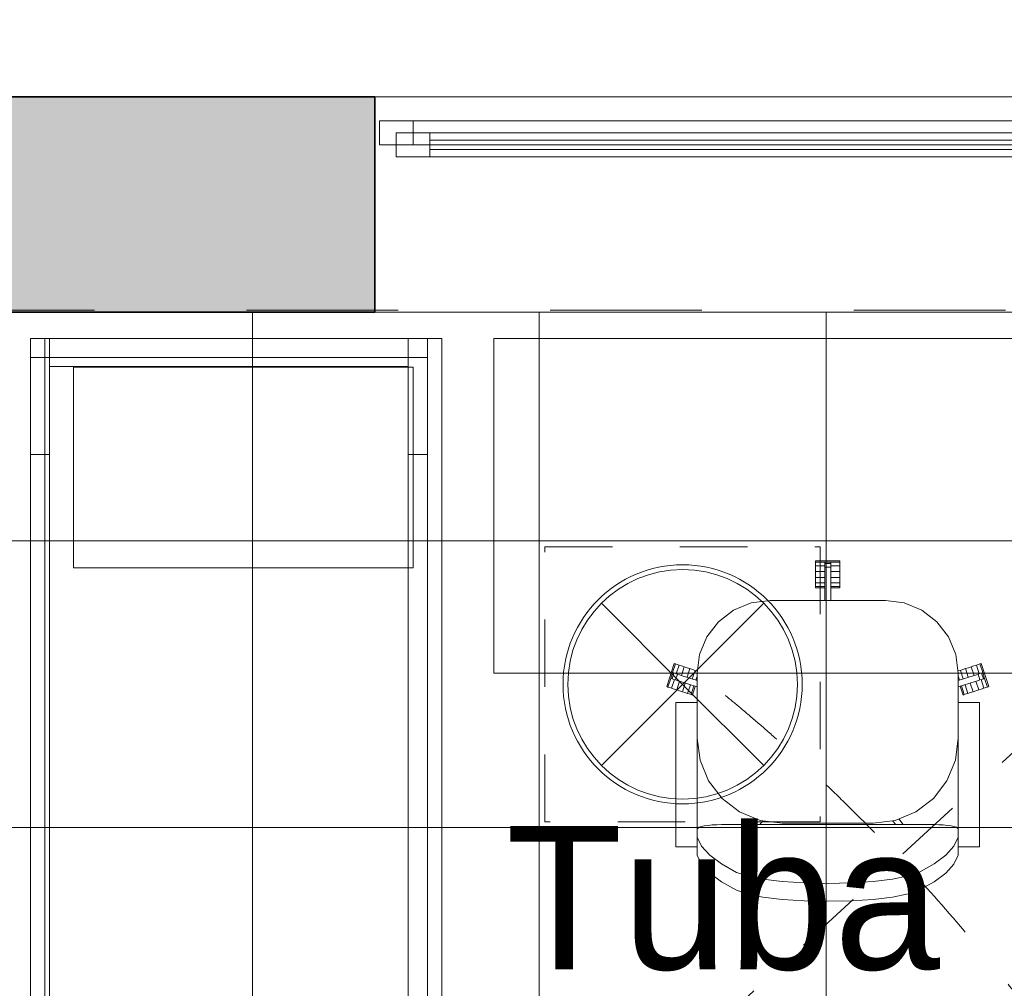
# Model space of a CAD drawing. Header units: millimetres. Extents: x -2932 to 42461, y -10716 to 17298.
# Tile 18 of 168: x 2188 to 4246, y 11082 to 13108. Entities that reach past the tile are written whole.
import ezdxf

# ---------------------------------------------------------------- set-up
doc = ezdxf.new("R2010")
doc.units = ezdxf.units.MM
doc.header["$MEASUREMENT"] = 0
for name, pattern in [('Aligning Line', [635, 317.5, -317.5]), ('Dashed', [423.333333, 211.666667, -211.666667]), ('Small Dashed', [282.222222, 141.111111, -141.111111]), ('Wipeout_Contour', [1000, 0, -1000])]:
    doc.linetypes.add(name, pattern=pattern)
for name, color, linetype, lineweight in [('0_Pen_No__1', 7, 'Continuous', 13), ('A-FLOR.IFC Model_Pen_No__2', 8, 'Continuous', 15), ('ARCHICAD Windows_Pen_No__2', 8, 'Continuous', 15), ('ARCHICAD Zone Stamps_Pen_No__1', 7, 'Continuous', 13), ('Cut Pattern-2_Pen_No__2', 8, 'Continuous', 15), ('Grids-2_Pen_No__1', 7, 'Continuous', 13), ('I-FURN.IFC Model_Pen_No__2', 8, 'Continuous', 15), ('I-WALL.IFC Model_Pen_No__2', 8, 'Continuous', 15), ('I-WALL.IFC Model_Pen_No__27', 7, 'Continuous', 35), ('SA_LAGI_Pen_No__1', 7, 'Continuous', 13), ('SA_VALGUSTI_Pen_No__20', 1, 'Continuous', 0), ('Walls-1_Pen_No__1', 7, 'Continuous', 13), ('Walls_Pen_No__1', 7, 'Continuous', 13), ('Windows-1_Pen_No__1', 7, 'Continuous', 13), ('Windows_Pen_No__1', 7, 'Continuous', 13)]:
    doc.layers.add(name, color=color, linetype=linetype, lineweight=lineweight)
doc.layers.add('Furniture-1_Pen_No__62', color=7, linetype='Continuous', lineweight=20, true_color=0xaaaaaa)
doc.layers.add('SA_LAGI_Pen_No__102', color=7, linetype='Continuous', lineweight=13, true_color=0xcccccc)
doc.layers.add('I-WALL.IFC Model', color=7, linetype='Continuous')
doc.styles.add('GENERATED_STYLE_1', font='txt', dxfattribs={"width": 0.95})
doc.styles.add('GENERATED_STYLE_2', font='txt', dxfattribs={"width": 0.84})
doc.dimstyles.new('GENERATED_STYLE__2', dxfattribs={"dimtxt": 200, "dimasz": 152, "dimexe": 0.18, "dimexo": 0.0625, "dimgap": 0.09, "dimtad": 1, "dimtih": 1, "dimtoh": 1, "dimdec": 0, "dimzin": 0, "dimdsep": 46, "dimtxsty": 'GENERATED_STYLE_2', "dimblk": 'ARROWHEAD_2', "dimblk1": 'ARROWHEAD_2', "dimblk2": 'ARROWHEAD_2', "dimcen": 0.09, "dimse1": 1, "dimse2": 1, "dimclrd": 7, "dimclre": 7, "dimclrt": 7, "dimadec": 0, "dimazin": 0, "dimtfac": 1, "dimtdec": 4, "dimtmove": 0, "dimatfit": 3, "dimfxl": 0, "dimtolj": 1, "dimtzin": 0, "dimarcsym": 0})
doc.dimstyles.new('GENERATED_STYLE__3', dxfattribs={"dimtxt": 200, "dimasz": 152, "dimexe": 0.18, "dimexo": 0.0625, "dimgap": 0.09, "dimtad": 1, "dimdec": 0, "dimzin": 0, "dimdsep": 46, "dimtxsty": 'GENERATED_STYLE_2', "dimblk": 'ARROWHEAD_2', "dimblk1": 'ARROWHEAD_2', "dimblk2": 'ARROWHEAD_2', "dimcen": 0.09, "dimse1": 1, "dimse2": 1, "dimclrd": 7, "dimclre": 7, "dimclrt": 7, "dimadec": 0, "dimazin": 0, "dimtfac": 1, "dimtdec": 4, "dimtmove": 0, "dimatfit": 3, "dimfxl": 0, "dimtolj": 1, "dimtzin": 0, "dimarcsym": 0})

# ---------------------------------------------------------------- blocks, each defined once
blk = doc.blocks.new('*D72')
at = {"layer": '0_Pen_No__1', "color": 7, "linetype": 'Continuous', "lineweight": 13}
for p, q in [((1745, 15323), (1745, 15623)), ((2165, 15323), (2165, 15623)), ((1802.7, 15573), (1687.3, 15373)), ((2222.7, 15573), (2107.3, 15373)), ((-100, 15473), (1745, 15473)), ((1745, 15473), (2165, 15473)), ((2165, 15473), (5219.3, 15473))]:
    blk.add_line(p, q, dxfattribs=at)
blk = doc.blocks.new('ARROWHEAD_2')
at = {"color": 0, "linetype": 'Continuous', "lineweight": 0}
for p, q in [((-0.378, -0.655), (0.378, 0.655)), ((0, 0), (-1, 0))]:
    blk.add_line(p, q, dxfattribs=at)
blk = doc.blocks.new('*D73')
at = {"layer": '0_Pen_No__1', "color": 7, "linetype": 'Continuous', "lineweight": 13}
for p, q in [((5219.3, 15323), (5219.3, 15623)), ((2222.7, 15573), (2107.3, 15373)), ((5277.1, 15573), (5161.6, 15373)), ((2165, 15473), (5219.3, 15473)), ((5219.3, 15473), (5335.3, 15473))]:
    blk.add_line(p, q, dxfattribs=at)
at = {"color": 254, "linetype": 'Wipeout_Contour', "lineweight": 0, "ltscale": 63201.453656}
blk.add_wipeout([(2190.9, 15481.1), (2641, 15481.1), (2641, 15744.8), (2190.9, 15744.8)], dxfattribs=at)
at = {"color": 254, "linetype": 'Wipeout_Contour', "lineweight": 0, "ltscale": 64186.686603}
blk.add_wipeout([(3370.6, 15481.1), (4013.8, 15481.1), (4013.8, 15744.8), (3370.6, 15744.8)], dxfattribs=at)
at = {"color": 254, "linetype": 'Wipeout_Contour', "lineweight": 0, "ltscale": 65553.389368}
blk.add_wipeout([(4760.3, 15481.1), (5193.4, 15481.1), (5193.4, 15744.8), (4760.3, 15744.8)], dxfattribs=at)
at = {"layer": '0_Pen_No__1', "color": 7, "lineweight": 13, "char_height": 200, "attachment_point": 7, "style": 'GENERATED_STYLE_2'}
for s, insert in [('\\A1;{\\pql;\\fArial|b0|i0|c0|p34;420}', (2222.8, 15513)), ('\\A1;{\\pql;\\fArial|b0|i0|c0|p34;3\xa0054}', (3402.4, 15513)), ('\\A1;{\\pql;\\fArial|b0|i0|c0|p34;116}', (4792.2, 15513))]:
    blk.add_mtext(s, dxfattribs=dict(at, insert=insert))
blk = doc.blocks.new('*D95')
at = {"layer": '0_Pen_No__1', "color": 7, "linetype": 'Continuous', "lineweight": 13}
for p, q in [((-700, 15671.2), (-700, 15971.2)), ((1645, 15671.2), (1645, 15971.2)), ((-642.3, 15921.2), (-757.7, 15721.2)), ((1702.7, 15921.2), (1587.3, 15721.2)), ((-797.8, 15821.2), (-700, 15821.2)), ((-700, 15821.2), (1645, 15821.2)), ((1645, 15821.2), (2930, 15821.2))]:
    blk.add_line(p, q, dxfattribs=at)
at = {"color": 254, "linetype": 'Wipeout_Contour', "lineweight": 0, "ltscale": 63885.547712}
blk.add_wipeout([(150.9, 15829.3), (794.1, 15829.3), (794.1, 16093), (150.9, 16093)], dxfattribs=at)
at = {"layer": '0_Pen_No__1', "color": 7, "lineweight": 13, "insert": (182.8, 15861.2), "char_height": 200, "attachment_point": 7, "style": 'GENERATED_STYLE_2'}
blk.add_mtext('\\A1;{\\pql;\\fArial|b0|i0|c0|p34;2\xa0345}', dxfattribs=at)
blk = doc.blocks.new('*D96')
at = {"layer": '0_Pen_No__1', "color": 7, "linetype": 'Continuous', "lineweight": 13}
for p, q in [((2930, 15671.2), (2930, 15971.2)), ((1702.7, 15921.2), (1587.3, 15721.2)), ((2987.7, 15921.2), (2872.3, 15721.2)), ((1645, 15821.2), (2930, 15821.2))]:
    blk.add_line(p, q, dxfattribs=at)
at = {"color": 254, "linetype": 'Wipeout_Contour', "lineweight": 0, "ltscale": 64509.583006}
blk.add_wipeout([(1965.9, 15829.3), (2609.1, 15829.3), (2609.1, 16093), (1965.9, 16093)], dxfattribs=at)
at = {"layer": '0_Pen_No__1', "color": 7, "lineweight": 13, "insert": (1997.8, 15861.2), "char_height": 200, "attachment_point": 7, "style": 'GENERATED_STYLE_2'}
blk.add_mtext('\\A1;{\\pql;\\fArial|b0|i0|c0|p34;1\xa0285}', dxfattribs=at)
blk = doc.blocks.new('*D97')
at = {"layer": '0_Pen_No__1', "color": 7, "linetype": 'Continuous', "lineweight": 13}
for p, q in [((2930, 15671.2), (2930, 15971.2)), ((4530, 15671.2), (4530, 15971.2)), ((2987.7, 15921.2), (2872.3, 15721.2)), ((4587.7, 15921.2), (4472.3, 15721.2)), ((2930, 15821.2), (4530, 15821.2)), ((4530, 15821.2), (5795, 15821.2))]:
    blk.add_line(p, q, dxfattribs=at)
at = {"color": 254, "linetype": 'Wipeout_Contour', "lineweight": 0, "ltscale": 65576.871128}
blk.add_wipeout([(3408.4, 15829.3), (4051.6, 15829.3), (4051.6, 16093), (3408.4, 16093)], dxfattribs=at)
at = {"layer": '0_Pen_No__1', "color": 7, "lineweight": 13, "insert": (3440.3, 15861.2), "char_height": 200, "attachment_point": 7, "style": 'GENERATED_STYLE_2'}
blk.add_mtext('\\A1;{\\pql;\\fArial|b0|i0|c0|p34;1\xa0600}', dxfattribs=at)
blk = doc.blocks.new('*D127')
at = {"layer": '0_Pen_No__1', "color": 7, "linetype": 'Continuous', "lineweight": 13}
for p, q in [((-1193.9, 12496.2), (-1193.9, 12946.2)), ((-1293.9, 12553.9), (-1093.9, 12438.5)), ((-1043.9, 12496.2), (-1343.9, 12496.2)), ((-1193.9, 11770), (-1193.9, 12496.2)), ((-1293.9, 11827.7), (-1093.9, 11712.3)), ((-1043.9, 11770), (-1343.9, 11770))]:
    blk.add_line(p, q, dxfattribs=at)
at = {"color": 254, "linetype": 'Wipeout_Contour', "lineweight": 0, "ltscale": 51295.955249}
blk.add_wipeout([(-1471, 12485.2), (-1471, 12957.2), (-1756.8, 12957.2), (-1756.8, 12485.2)], dxfattribs=at)
at = {"color": 254, "linetype": 'Wipeout_Contour', "lineweight": 0, "ltscale": 48827.73976}
blk.add_wipeout([(-1202, 11908.1), (-1202, 12358.1), (-1465.8, 12358.1), (-1465.8, 11908.1)], dxfattribs=at)
at = {"layer": '0_Pen_No__1', "color": 7, "lineweight": 13, "insert": (-1233.9, 11939.9), "char_height": 200, "attachment_point": 7, "rotation": 90, "style": 'GENERATED_STYLE_2'}
blk.add_mtext('\\A1;{\\pql;\\fArial|b0|i0|c0|p34;726}', dxfattribs=at)
blk = doc.blocks.new('*D128')
at = {"layer": '0_Pen_No__1', "color": 7, "linetype": 'Continuous', "lineweight": 13}
for p, q in [((-1193.9, 12946.2), (-1193.9, 14555)), ((-1293.9, 13003.9), (-1093.9, 12888.5)), ((-1043.9, 12946.2), (-1343.9, 12946.2)), ((-1193.9, 12496.2), (-1193.9, 12946.2)), ((-1293.9, 12553.9), (-1093.9, 12438.5))]:
    blk.add_line(p, q, dxfattribs=at)
at = {"color": 254, "linetype": 'Wipeout_Contour', "lineweight": 0, "ltscale": 51295.955249}
blk.add_wipeout([(-1471, 12485.2), (-1471, 12957.2), (-1756.8, 12957.2), (-1756.8, 12485.2)], dxfattribs=at)
at = {"layer": '0_Pen_No__1', "color": 7, "lineweight": 13, "insert": (-1513.9, 12528.1), "char_height": 200, "attachment_point": 7, "rotation": 90, "style": 'GENERATED_STYLE_2'}
blk.add_mtext('\\A1;{\\pql;\\fArial|b0|i0|c0|p34;450}', dxfattribs=at)
blk = doc.blocks.new('*D129')
at = {"layer": '0_Pen_No__1', "color": 7, "linetype": 'Continuous', "lineweight": 13}
for p, q in [((-1193.9, 14555), (-1193.9, 15268.5)), ((-1293.9, 14612.7), (-1093.9, 14497.2)), ((-1043.9, 14555), (-1343.9, 14555)), ((-1193.9, 12946.2), (-1193.9, 14555)), ((-1293.9, 13003.9), (-1093.9, 12888.5))]:
    blk.add_line(p, q, dxfattribs=at)
at = {"color": 254, "linetype": 'Wipeout_Contour', "lineweight": 0, "ltscale": 51295.955249}
blk.add_wipeout([(-1471, 12485.2), (-1471, 12957.2), (-1756.8, 12957.2), (-1756.8, 12485.2)], dxfattribs=at)
at = {"color": 254, "linetype": 'Wipeout_Contour', "lineweight": 0, "ltscale": 55263.138417}
blk.add_wipeout([(-1202, 13429), (-1202, 14072.2), (-1465.8, 14072.2), (-1465.8, 13429)], dxfattribs=at)
at = {"layer": '0_Pen_No__1', "color": 7, "lineweight": 13, "insert": (-1233.9, 13460.8), "char_height": 200, "attachment_point": 7, "rotation": 90, "style": 'GENERATED_STYLE_2'}
blk.add_mtext('\\A1;{\\pql;\\fArial|b0|i0|c0|p34;1\xa0609}', dxfattribs=at)
blk = doc.blocks.new('*D135')
at = {"layer": '0_Pen_No__1', "color": 7, "linetype": 'Continuous', "lineweight": 13}
for p, q in [((-1845.8, 14411.6), (-1645.8, 14296.1)), ((-1595.8, 14353.9), (-1895.8, 14353.9)), ((-1745.8, 12946.2), (-1745.8, 14353.9)), ((-1845.8, 13003.9), (-1645.8, 12888.5)), ((-1595.8, 12946.2), (-1895.8, 12946.2))]:
    blk.add_line(p, q, dxfattribs=at)
at = {"color": 254, "linetype": 'Wipeout_Contour', "lineweight": 0, "ltscale": 55121.458522}
blk.add_wipeout([(-1753.9, 13328.4), (-1753.9, 13971.6), (-2017.6, 13971.6), (-2017.6, 13328.4)], dxfattribs=at)
at = {"layer": '0_Pen_No__1', "color": 7, "lineweight": 13, "insert": (-1785.8, 13360.3), "char_height": 200, "attachment_point": 7, "rotation": 90, "style": 'GENERATED_STYLE_2'}
blk.add_mtext('\\A1;{\\pql;\\fArial|b0|i0|c0|p34;1\xa0408}', dxfattribs=at)

msp = doc.modelspace()

# ---------------------------------------------------------------- hatches: boundary and pattern name
at = {"layer": 'I-WALL.IFC Model', "linetype": 'Continuous', "lineweight": 0, "true_color": 0x000000}
msp.add_hatch(color=178, dxfattribs=at).paths.add_polyline_path([(2165, 12496.2), (2930, 12496.2), (2930, 12946.2), (2165, 12946.2)])

# ---------------------------------------------------------------- linework, layer by layer
at = {"layer": 'A-FLOR.IFC Model_Pen_No__2', "color": 8, "linetype": 'Continuous', "lineweight": 15, "flags": 128}
msp.add_lwpolyline([(-100, 6430), (0, 6430), (0, 0), (30435, 0), (30435, 6520), (38315, 6520), (38315, 12500), (12000, 12500), (12000, 7875), (8430, 7875), (8430, 12496.2), (2165, 12496.2), (2165, 11220), (-100, 11220)], close=True, dxfattribs=at)
at = {"layer": 'A-FLOR.IFC Model_Pen_No__2', "color": 8, "linetype": 'Dashed', "lineweight": 15, "flags": 128}
msp.add_lwpolyline([(0, 0), (30430, 0), (30430, 6520), (33865, 6520), (33865, 0), (38600, 0), (38600, 5615), (38315, 5615), (38315, 12500), (12000, 12500), (12000, 7905), (8430, 7905), (8430, 12496.2), (2165, 12496.2), (2165, 6180), (0, 6180)], close=True, dxfattribs=at)
at = {"layer": 'ARCHICAD Windows_Pen_No__2', "color": 8, "linetype": 'Continuous', "lineweight": 15}
for p, q in [((2940, 12896.2), (4520, 12896.2)), ((2940, 12846.2), (2940, 12896.2)), ((2940, 12846.2), (4520, 12846.2)), ((2975, 12821.2), (2975, 12846.2)), ((2975, 12821.2), (4485, 12821.2))]:
    msp.add_line(p, q, dxfattribs=at)
at = {"layer": 'I-FURN.IFC Model_Pen_No__2', "color": 8, "linetype": 'Continuous', "lineweight": 15}
for p, q in [((2250, 12441.2), (2210, 12441.2)), ((2210, 12441.2), (2210, 12401.2)), ((2240, 10133.2), (2240, 12441.2)), ((2240, 12441.2), (3070, 12441.2)), ((3000, 12441.2), (2250, 12441.2)), ((2250, 12401.2), (2250, 12441.2)), ((3040, 12441.2), (3000, 12441.2)), ((3000, 12441.2), (3000, 12401.2)), ((3040, 12401.2), (3040, 12441.2)), ((3070, 12441.2), (3070, 10133.2)), ((3179, 11741.2), (3179, 12441.2)), ((3179, 12441.2), (4539, 12441.2)), ((2210, 12401.2), (2210, 12198)), ((2210, 12401.2), (2250, 12401.2)), ((2250, 12401.2), (3000, 12401.2)), ((2250, 12401.2), (2250, 12274.2)), ((3000, 12401.2), (3000, 12274.2)), ((3000, 12401.2), (3040, 12401.2)), ((3040, 12401.2), (3040, 12198)), ((2250, 12382.2), (3000, 12382.2)), ((2300, 12381.2), (3010, 12381.2)), ((2300, 11961.2), (2300, 12381.2)), ((3010, 12381.2), (3010, 11961.2)), ((2250, 12274.2), (2250, 10300.2)), ((3000, 12274.2), (3000, 10300.2)), ((2210, 12198), (2210, 10376.4)), ((2210, 12198), (2250, 12198)), ((3000, 12198), (3040, 12198)), ((3040, 12198), (3040, 10376.4)), ((3851.6, 11974.3), (3851.6, 11975.7)), ((3851.6, 11975.7), (3902.4, 11975.7)), ((3851.6, 11972.9), (3851.6, 11974.3)), ((3851.6, 11969), (3851.6, 11972.9)), ((3851.6, 11972.9), (3870.7, 11972.9)), ((3851.6, 11965.1), (3851.6, 11969)), ((3851.6, 11959.4), (3851.6, 11965.1)), ((3870.7, 11965.1), (3851.6, 11965.1)), ((3870.7, 11971.5), (3870.7, 11972.9)), ((3870.7, 11972.9), (3883.4, 11972.9)), ((3870.7, 11970.2), (3870.7, 11971.5)), ((3870.7, 11966.4), (3870.7, 11970.2)), ((3870.7, 11970.2), (3883.4, 11970.2)), ((3870.7, 11962.7), (3870.7, 11966.4)), ((3870.7, 11958.9), (3870.7, 11962.7)), ((3870.7, 11962.7), (3883.4, 11962.7)), ((3883.4, 11972.9), (3883.4, 11971.1)), ((3883.4, 11972.9), (3902.4, 11972.9)), ((3883.4, 11971.1), (3883.4, 11970.2)), ((3883.4, 11970.2), (3883.4, 11966.4)), ((3883.4, 11966.4), (3883.4, 11962.7)), ((3902.4, 11965.1), (3883.4, 11965.1)), ((3883.4, 11962.7), (3883.4, 11957.3)), ((3902.4, 11975.7), (3902.4, 11974.7)), ((3902.4, 11974.7), (3902.4, 11972.9)), ((3902.4, 11972.9), (3902.4, 11969)), ((3902.4, 11969), (3902.4, 11965.1)), ((3902.4, 11965.1), (3902.4, 11959.4)), ((3010, 11961.2), (2300, 11961.2)), ((3851.6, 11953.8), (3851.6, 11959.4)), ((3851.6, 11947.5), (3851.6, 11953.8)), ((3851.6, 11953.8), (3870.7, 11953.8)), ((3851.6, 11941.2), (3851.6, 11947.5)), ((3851.6, 11935.6), (3851.6, 11941.2)), ((3851.6, 11941.2), (3870.7, 11941.2)), ((3870.7, 11951.9), (3870.7, 11958.9)), ((3870.7, 11893), (3870.7, 11951.9)), ((3883.4, 11957.3), (3883.4, 11951.9)), ((3883.4, 11953.8), (3902.4, 11953.8)), ((3883.4, 11951.9), (3883.4, 11893)), ((3883.4, 11941.2), (3902.4, 11941.2)), ((3902.4, 11959.4), (3902.4, 11953.8)), ((3902.4, 11953.8), (3902.4, 11947.5)), ((3902.4, 11947.5), (3902.4, 11941.2)), ((3902.4, 11941.2), (3902.4, 11935.6)), ((3851.6, 11929.9), (3851.6, 11935.6)), ((3851.6, 11926), (3851.6, 11929.9)), ((3851.6, 11929.9), (3870.7, 11929.9)), ((3851.6, 11922.1), (3851.6, 11926)), ((3851.6, 11920.7), (3851.6, 11922.1)), ((3851.6, 11922.1), (3870.7, 11922.1)), ((3851.6, 11919.3), (3851.6, 11920.7)), ((3883.4, 11929.9), (3902.4, 11929.9)), ((3883.4, 11922.1), (3902.4, 11922.1)), ((3902.4, 11935.6), (3902.4, 11929.9)), ((3902.4, 11929.9), (3902.4, 11926)), ((3902.4, 11926), (3902.4, 11922.1)), ((3902.4, 11922.1), (3902.4, 11920.3)), ((3902.4, 11920.3), (3902.4, 11919.3)), ((3870.7, 11919.3), (3851.6, 11919.3)), ((3902.4, 11919.3), (3883.4, 11919.3)), ((3716.9, 11887.8), (3680.2, 11872.5)), ((3756.4, 11893), (3716.9, 11887.8)), ((3997.7, 11893), (3756.4, 11893)), ((4037.1, 11887.8), (3997.7, 11893)), ((4073.9, 11872.5), (4037.1, 11887.8)), ((3680.2, 11872.5), (3648.6, 11848.3)), ((4105.4, 11848.3), (4073.9, 11872.5)), ((3648.6, 11848.3), (3624.4, 11816.8)), ((4129.6, 11816.8), (4105.4, 11848.3)), ((3624.4, 11816.8), (3609.1, 11780)), ((4144.9, 11780), (4129.6, 11816.8)), ((3609.1, 11780), (3603.9, 11740.6)), ((4150.1, 11740.6), (4144.9, 11780)), ((3540.4, 11712.7), (3556.1, 11761)), ((3552.8, 11742), (3558.7, 11760.1)), ((3556.1, 11761), (3557, 11760.7)), ((3557, 11760.7), (3558.7, 11760.1)), ((3558.7, 11760.1), (3562.4, 11758.9)), ((3566.2, 11757.7), (3560.3, 11739.6)), ((3562.4, 11758.9), (3566.2, 11757.7)), ((3566.2, 11757.7), (3571.5, 11756)), ((3571.5, 11756), (3576.9, 11754.2)), ((4177.1, 11754.2), (4182.5, 11756)), ((4182.5, 11756), (4187.8, 11757.7)), ((4187.8, 11757.7), (4191.6, 11758.9)), ((4193.7, 11739.6), (4187.8, 11757.7)), ((4191.6, 11758.9), (4195.3, 11760.1)), ((4195.3, 11760.1), (4196.6, 11760.6)), ((4195.3, 11760.1), (4201.2, 11742)), ((4196.6, 11760.6), (4197.9, 11761)), ((4197.9, 11761), (4213.6, 11712.7)), ((3179, 11741.2), (4539, 11741.2)), ((3548.9, 11729.9), (3552.8, 11742)), ((3551.5, 11729.1), (3555.4, 11741.2)), ((3552.8, 11742), (3554.5, 11741.5)), ((3554.5, 11741.5), (3555.4, 11741.2)), ((3555.4, 11741.2), (3559, 11740)), ((3558.7, 11726.8), (3562.6, 11738.8)), ((3559, 11740), (3562.6, 11738.8)), ((3562.6, 11738.8), (3567.7, 11737.2)), ((3567.7, 11737.2), (3572.8, 11735.5)), ((3571, 11736.1), (3576.9, 11754.2)), ((3572.8, 11735.5), (3603.9, 11725.4)), ((3576.9, 11754.2), (3582.9, 11752.3)), ((3582.9, 11752.3), (3588.9, 11750.3)), ((3583, 11732.2), (3588.9, 11750.3)), ((3588.9, 11750.3), (3594.2, 11748.6)), ((3593.7, 11728.7), (3599.6, 11746.8)), ((3594.2, 11748.6), (3599.6, 11746.8)), ((3599.6, 11746.8), (3603.3, 11745.6)), ((3601.2, 11726.3), (3603.9, 11734.9)), ((3603.3, 11745.6), (3604.6, 11745.2)), ((3603.9, 11740.6), (3603.9, 11679.4)), ((4149.4, 11745.2), (4150.7, 11745.6)), ((4150.1, 11679.4), (4150.1, 11740.6)), ((4150.1, 11725.4), (4181.2, 11735.5)), ((4150.1, 11734.9), (4152.8, 11726.3)), ((4150.7, 11745.6), (4154.4, 11746.8)), ((4154.4, 11746.8), (4159.8, 11748.6)), ((4154.4, 11746.8), (4160.3, 11728.7)), ((4159.8, 11748.6), (4165.1, 11750.3)), ((4165.1, 11750.3), (4171.1, 11752.3)), ((4165.1, 11750.3), (4171, 11732.2)), ((4171.1, 11752.3), (4177.1, 11754.2)), ((4177.1, 11754.2), (4183, 11736.1)), ((4181.2, 11735.5), (4187.8, 11737.7)), ((4187.8, 11737.7), (4191.4, 11738.8)), ((4191.4, 11738.8), (4195, 11740)), ((4191.4, 11738.8), (4195.3, 11726.8)), ((4195, 11740), (4198.6, 11741.2)), ((4198.6, 11741.2), (4199.9, 11741.6)), ((4198.6, 11741.2), (4202.5, 11729.1)), ((4199.9, 11741.6), (4201.2, 11742)), ((4201.2, 11742), (4205.1, 11729.9)), ((3543, 11711.8), (3548.9, 11729.9)), ((3550.2, 11729.5), (3548.9, 11729.9)), ((3551.5, 11729.1), (3550.2, 11729.5)), ((3556.4, 11727.5), (3550.5, 11709.4)), ((3555.1, 11727.9), (3551.5, 11729.1)), ((3558.7, 11726.8), (3555.1, 11727.9)), ((3562.2, 11725.6), (3558.7, 11726.8)), ((3561.2, 11705.9), (3567.1, 11724)), ((3568.9, 11723.4), (3562.2, 11725.6)), ((3603.9, 11712), (3568.9, 11723.4)), ((3573.2, 11702), (3579, 11720.1)), ((3583.9, 11698.5), (3589.8, 11716.6)), ((3603.9, 11725.8), (3603.8, 11725.4)), ((4150.2, 11725.4), (4150.1, 11725.8)), ((4185.1, 11723.4), (4150.1, 11712)), ((4164.2, 11716.6), (4170.1, 11698.5)), ((4175, 11720.1), (4180.8, 11702)), ((4190.2, 11725.1), (4185.1, 11723.4)), ((4186.9, 11724), (4192.8, 11705.9)), ((4195.3, 11726.8), (4190.2, 11725.1)), ((4198.9, 11727.9), (4195.3, 11726.8)), ((4203.5, 11709.4), (4197.6, 11727.5)), ((4202.5, 11729.1), (4198.9, 11727.9)), ((4203.4, 11729.4), (4202.5, 11729.1)), ((4205.1, 11729.9), (4203.4, 11729.4)), ((4205.1, 11729.9), (4211, 11711.8)), ((3541.7, 11712.2), (3540.4, 11712.7)), ((3543, 11711.8), (3541.7, 11712.2)), ((3546.7, 11710.6), (3543, 11711.8)), ((3550.5, 11709.4), (3546.7, 11710.6)), ((3555.8, 11707.6), (3550.5, 11709.4)), ((3561.2, 11705.9), (3555.8, 11707.6)), ((3567.2, 11704), (3561.2, 11705.9)), ((3573.2, 11702), (3567.2, 11704)), ((3578.5, 11700.3), (3573.2, 11702)), ((3583.9, 11698.5), (3578.5, 11700.3)), ((3587.6, 11697.3), (3583.9, 11698.5)), ((3591.4, 11696.1), (3587.6, 11697.3)), ((3591.4, 11696.1), (3597.2, 11714.2)), ((3592.7, 11695.7), (3591.4, 11696.1)), ((3594, 11695.2), (3592.7, 11695.7)), ((3599.9, 11713.4), (3594, 11695.2)), ((4160, 11695.2), (4154.1, 11713.4)), ((4156.8, 11714.2), (4162.6, 11696.1)), ((4160.9, 11695.5), (4160, 11695.2)), ((4162.6, 11696.1), (4160.9, 11695.5)), ((4166.4, 11697.3), (4162.6, 11696.1)), ((4170.1, 11698.5), (4166.4, 11697.3)), ((4175.5, 11700.3), (4170.1, 11698.5)), ((4180.8, 11702), (4175.5, 11700.3)), ((4186.8, 11704), (4180.8, 11702)), ((4192.8, 11705.9), (4186.8, 11704)), ((4198.2, 11707.6), (4192.8, 11705.9)), ((4203.5, 11709.4), (4198.2, 11707.6)), ((4207.3, 11710.6), (4203.5, 11709.4)), ((4211, 11711.8), (4207.3, 11710.6)), ((4212.7, 11712.4), (4211, 11711.8)), ((4213.6, 11712.7), (4212.7, 11712.4)), ((3559.5, 11677.1), (3559.5, 11679.4)), ((3603.9, 11679.4), (3559.5, 11679.4)), ((3559.5, 11675.6), (3559.5, 11677.1)), ((3559.5, 11670.3), (3559.5, 11675.6)), ((3603.9, 11679.4), (3603.9, 11677.5)), ((3603.9, 11677.5), (3603.9, 11675.6)), ((3603.9, 11675.6), (3603.9, 11670.3)), ((4150.1, 11677.5), (4150.1, 11679.4)), ((4194.5, 11679.4), (4150.1, 11679.4)), ((4150.1, 11675.6), (4150.1, 11677.5)), ((4150.1, 11670.3), (4150.1, 11675.6)), ((4194.5, 11679.4), (4194.5, 11677.1)), ((4194.5, 11677.1), (4194.5, 11675.6)), ((4194.5, 11675.6), (4194.5, 11670.3)), ((3559.5, 11664.9), (3559.5, 11670.3)), ((3559.5, 11656.9), (3559.5, 11664.9)), ((3559.5, 11648.9), (3559.5, 11656.9)), ((3603.9, 11670.3), (3603.9, 11664.9)), ((3603.9, 11664.9), (3603.9, 11656.9)), ((3603.9, 11656.9), (3603.9, 11648.9)), ((4150.1, 11664.9), (4150.1, 11670.3)), ((4150.1, 11656.9), (4150.1, 11664.9)), ((4150.1, 11648.9), (4150.1, 11656.9)), ((4194.5, 11670.3), (4194.5, 11664.9)), ((4194.5, 11664.9), (4194.5, 11656.9)), ((4194.5, 11656.9), (4194.5, 11648.9)), ((3559.5, 11641.6), (3559.5, 11648.9)), ((3559.5, 11630), (3559.5, 11641.6)), ((3603.9, 11648.9), (3603.9, 11639.5)), ((3603.9, 11639.5), (3603.9, 11630)), ((4150.1, 11639.5), (4150.1, 11648.9)), ((4150.1, 11630), (4150.1, 11639.5)), ((4194.5, 11648.9), (4194.5, 11641.6)), ((4194.5, 11641.6), (4194.5, 11630)), ((3559.5, 11426.8), (3559.5, 11630)), ((3603.9, 11630), (3603.9, 11426.8)), ((4150.1, 11426.8), (4150.1, 11630)), ((4194.5, 11630), (4194.5, 11426.8)), ((3603.9, 11604.6), (3610, 11558.6)), ((4144, 11558.6), (4150.1, 11604.6)), ((3610, 11558.6), (3627.8, 11515.7)), ((4126.2, 11515.7), (4144, 11558.6)), ((3627.8, 11515.7), (3656, 11478.9)), ((4098, 11478.9), (4126.2, 11515.7)), ((3656, 11478.9), (3692.9, 11450.6)), ((4061.2, 11450.6), (4098, 11478.9)), ((3692.9, 11450.6), (3735.7, 11432.9)), ((4018.3, 11432.9), (4061.2, 11450.6)), ((3559.5, 11415.2), (3559.5, 11426.8)), ((3603.9, 11426.8), (3603.9, 11417.3)), ((3719.5, 11424), (3728.2, 11436)), ((3741.1, 11432.2), (3735.2, 11424)), ((3735.7, 11432.9), (3781.8, 11426.8)), ((3781.8, 11426.8), (3972.3, 11426.8)), ((3972.3, 11426.8), (4018.3, 11432.9)), ((4018.8, 11424), (4012.9, 11432.2)), ((4025.8, 11436), (4034.5, 11424)), ((4150.1, 11417.3), (4150.1, 11426.8)), ((4194.5, 11426.8), (4194.5, 11415.2)), ((3559.5, 11407.9), (3559.5, 11415.2)), ((3559.5, 11399.9), (3559.5, 11407.9)), ((3603.9, 11417.3), (3603.9, 11407.9)), ((3605.9, 11416.9), (3603.9, 11415.2)), ((3603.9, 11407.9), (3603.9, 11399.9)), ((3607.8, 11418.6), (3605.9, 11416.9)), ((3613.3, 11420), (3607.8, 11418.6)), ((3618.8, 11421.4), (3613.3, 11420)), ((3627.1, 11422.4), (3618.8, 11421.4)), ((3635.3, 11423.3), (3627.1, 11422.4)), ((3645, 11423.7), (3635.3, 11423.3)), ((3654.8, 11424), (3645, 11423.7)), ((4099.3, 11424), (3654.8, 11424)), ((4109, 11423.7), (4099.3, 11424)), ((4118.7, 11423.3), (4109, 11423.7)), ((4126.9, 11422.4), (4118.7, 11423.3)), ((4135.2, 11421.4), (4126.9, 11422.4)), ((4140.7, 11420), (4135.2, 11421.4)), ((4146.2, 11418.6), (4140.7, 11420)), ((4148.1, 11416.9), (4146.2, 11418.6)), ((4150.1, 11415.2), (4148.1, 11416.9)), ((4150.1, 11407.9), (4150.1, 11417.3)), ((4150.1, 11399.9), (4150.1, 11407.9)), ((4194.5, 11415.2), (4194.5, 11407.9)), ((4194.5, 11407.9), (4194.5, 11399.9)), ((3559.5, 11391.9), (3559.5, 11399.9)), ((3559.5, 11386.5), (3559.5, 11391.9)), ((3559.5, 11381.2), (3559.5, 11386.5)), ((3603.9, 11399.9), (3603.9, 11399.4)), ((3603.9, 11399.4), (3603.9, 11397.5)), ((3603.9, 11397.5), (3613.3, 11378.9)), ((3603.9, 11397.5), (3603.9, 11360)), ((4140.7, 11378.9), (4150.1, 11397.5)), ((4150.1, 11399.4), (4150.1, 11399.9)), ((4150.1, 11397.5), (4150.1, 11399.4)), ((4150.1, 11397.5), (4150.1, 11360)), ((4194.5, 11399.9), (4194.5, 11391.9)), ((4194.5, 11391.9), (4194.5, 11386.5)), ((4194.5, 11386.5), (4194.5, 11381.2)), ((3559.5, 11379.7), (3559.5, 11381.2)), ((3559.5, 11377.4), (3559.5, 11379.7)), ((3603.9, 11377.4), (3559.5, 11377.4)), ((3613.3, 11378.9), (3630.2, 11360.3)), ((4123.8, 11360.3), (4140.7, 11378.9)), ((4194.5, 11377.4), (4150.1, 11377.4)), ((4194.5, 11381.2), (4194.5, 11379.7)), ((4194.5, 11379.7), (4194.5, 11377.4)), ((3613.3, 11341.3), (3603.9, 11360)), ((3630.2, 11360.3), (3654.7, 11342.1)), ((4099.3, 11342.1), (4123.8, 11360.3)), ((4150.1, 11360), (4140.7, 11341.3)), ((3630.2, 11322.8), (3613.3, 11341.3)), ((3654.7, 11342.1), (3686.5, 11324.2)), ((3686.5, 11324.2), (3709.1, 11316.6)), ((4044.9, 11316.6), (4067.5, 11324.2)), ((4067.5, 11324.2), (4099.3, 11342.1)), ((4140.7, 11341.3), (4123.8, 11322.8)), ((3654.7, 11304.6), (3630.2, 11322.8)), ((3686.5, 11286.6), (3654.7, 11304.6)), ((3709.1, 11316.6), (3741.6, 11310.1)), ((3741.6, 11310.1), (3782.1, 11305.2)), ((3782.1, 11305.2), (3828.1, 11302.2)), ((3925.9, 11302.2), (3971.9, 11305.2)), ((3971.9, 11305.2), (4012.4, 11310.1)), ((4012.4, 11310.1), (4044.9, 11316.6)), ((4099.3, 11304.6), (4067.5, 11286.6)), ((4123.8, 11322.8), (4099.3, 11304.6)), ((3709.1, 11279), (3686.5, 11286.6)), ((3828.1, 11302.2), (3877, 11301.2)), ((3877, 11301.2), (3925.9, 11302.2)), ((4067.5, 11286.6), (4044.9, 11279)), ((3741.6, 11272.6), (3709.1, 11279)), ((3782.1, 11267.7), (3741.6, 11272.6)), ((3828.1, 11264.7), (3782.1, 11267.7)), ((3877, 11263.6), (3828.1, 11264.7)), ((3925.9, 11264.7), (3877, 11263.6)), ((3971.9, 11267.7), (3925.9, 11264.7)), ((4012.4, 11272.6), (3971.9, 11267.7)), ((4044.9, 11279), (4012.4, 11272.6))]:
    msp.add_line(p, q, dxfattribs=at)
at = {"layer": 'I-WALL.IFC Model_Pen_No__2', "color": 8, "linetype": 'Continuous', "lineweight": 15}
for p, q in [((4530, 12946.2), (2930, 12946.2)), ((2930, 12496.2), (4530, 12496.2))]:
    msp.add_line(p, q, dxfattribs=at)
at = {"layer": 'I-WALL.IFC Model_Pen_No__27', "color": 7, "linetype": 'Continuous', "lineweight": 35}
msp.add_line((2930, 12496.2), (2930, 12946.2), dxfattribs=at)
at = {"layer": 'I-WALL.IFC Model_Pen_No__27', "color": 7, "linetype": 'Continuous', "lineweight": 35, "flags": 128}
for points in [[(2930, 12946.2), (2165, 12946.2)], [(2165, 12496.2), (2930, 12496.2)]]:
    msp.add_lwpolyline(points, dxfattribs=at)
at = {"layer": 'SA_LAGI_Pen_No__1', "color": 7, "linetype": 'Small Dashed', "lineweight": 13}
msp.add_line((2165, 9643.4), (5244.3, 12476.2), dxfattribs=at)
at = {"layer": 'SA_VALGUSTI_Pen_No__20', "color": 1, "linetype": 'Small Dashed', "lineweight": 0}
for p, q in [((3285.8, 12005.2), (3861.3, 12005.2)), ((3285.8, 11429.8), (3285.8, 12005.2)), ((3861.3, 12005.2), (3861.3, 11429.8)), ((3861.3, 11429.8), (3285.8, 11429.8))]:
    msp.add_line(p, q, dxfattribs=at)
at = {"layer": 'SA_VALGUSTI_Pen_No__20', "color": 1, "linetype": 'Continuous', "lineweight": 0}
for q in [(3403.8, 11887.2), (3743.3, 11887.2), (3403.8, 11547.8), (3743.3, 11547.8)]:
    msp.add_line((3573.6, 11717.5), q, dxfattribs=at)
msp.add_circle((3573.6, 11717.5), 240, dxfattribs=at)
for start, end in [(0, 180), (180, 0)]:
    msp.add_arc((3573.6, 11717.5), 250, start, end, dxfattribs=at)
at = {"layer": 'SA_VALGUSTI_Pen_No__20', "color": 1, "linetype": 'Small Dashed', "lineweight": 0}
msp.add_open_spline([(4460.9, 8075.2), (4460.9, 8075.2), (4804.7, 8623.8), (4872.1, 9245.1), (5029.1, 10690.9), (3603.9, 11740.6), (3603.9, 11740.6)], degree=3, knots=[0, 0, 0, 0, 1, 1, 1, 2, 2, 2, 2], dxfattribs=at)

# ---------------------------------------------------------------- texts
at = {"layer": 'ARCHICAD Zone Stamps_Pen_No__1', "color": 7, "lineweight": 13, "insert": (3204.2, 11421.3), "char_height": 300, "attachment_point": 1, "style": 'GENERATED_STYLE_1'}
msp.add_mtext('\\A1;{\\pql;\\pt0;\\fSwis721 Lt BT|b0|i0|c0|p34;Tuba}', dxfattribs=at)

# ---------------------------------------------------------------- dimensions: what is measured, and where the dimension line sits
at = {"color": 7, "linetype": 'Continuous', "lineweight": 13}
dim = msp.add_linear_dim(base=(2165, 15473), p1=(1745, 9912.5), p2=(2165, 9912.5), dimstyle='GENERATED_STYLE__2', dxfattribs=at)
dim.commit()
dim.dimension.update_dxf_attribs({"geometry": '*D72', "text_midpoint": (2458.3, 15613), "dimtype": 160})

# ---------------------------------------------------------------- next in the draw order: dimensions: what is measured, and where the dimension line sits
dim = msp.add_linear_dim(base=(5219.3, 15473), p1=(2165, 9912.5), p2=(5219.3, 10239.6), dimstyle='GENERATED_STYLE__2', dxfattribs=at)
dim.commit()
dim.dimension.update_dxf_attribs({"geometry": '*D73', "text_midpoint": (3755.7, 15613), "dimtype": 160})

# ---------------------------------------------------------------- next in the draw order: dimensions: what is measured, and where the dimension line sits
dim = msp.add_linear_dim(base=(1645, 15821.2), p1=(-700, 11770), p2=(1645, 12946.2), dimstyle='GENERATED_STYLE__2', dxfattribs=at)
dim.commit()
dim.dimension.update_dxf_attribs({"geometry": '*D95', "text_midpoint": (536, 15961.2), "dimtype": 160})

# ---------------------------------------------------------------- next in the draw order: dimensions: what is measured, and where the dimension line sits
dim = msp.add_linear_dim(base=(2930, 15821.2), p1=(1645, 12946.2), p2=(2930, 12946.2), dimstyle='GENERATED_STYLE__2', dxfattribs=at)
dim.commit()
dim.dimension.update_dxf_attribs({"geometry": '*D96', "text_midpoint": (2351, 15961.2), "dimtype": 160})

# ---------------------------------------------------------------- next in the draw order: dimensions: what is measured, and where the dimension line sits
dim = msp.add_linear_dim(base=(4530, 15821.2), p1=(2930, 12946.2), p2=(4530, 12946.2), dimstyle='GENERATED_STYLE__2', dxfattribs=at)
dim.commit()
dim.dimension.update_dxf_attribs({"geometry": '*D97', "text_midpoint": (3793.5, 15961.2), "dimtype": 160})

# ---------------------------------------------------------------- next in the draw order: dimensions: what is measured, and where the dimension line sits
dim = msp.add_linear_dim(base=(-1193.9, 12496.2), p1=(777.5, 11770), p2=(5252.5, 12496.2), angle=90, dimstyle='GENERATED_STYLE__3', dxfattribs=at)
dim.commit()
dim.dimension.update_dxf_attribs({"geometry": '*D127', "text_midpoint": (-1333.9, 12175.4), "dimtype": 160, "text_rotation": 90})

# ---------------------------------------------------------------- next in the draw order: linework, layer by layer
at = {"layer": 'Furniture-1_Pen_No__62', "color": 253, "linetype": 'Continuous', "lineweight": 20, "true_color": 0xaaaaaa}
for p, q in [((2210, 12198), (2210, 12401.2)), ((2210, 12401.2), (2250, 12401.2)), ((3000, 12401.2), (2250, 12401.2)), ((2250, 12401.2), (2250, 12274.2)), ((3000, 12274.2), (3000, 12401.2)), ((3000, 12401.2), (3040, 12401.2)), ((3040, 12401.2), (3040, 12198)), ((3000, 12382.2), (2250, 12382.2)), ((2250, 10300.2), (2250, 12274.2)), ((3000, 12274.2), (3000, 10300.2)), ((2210, 10376.4), (2210, 12198)), ((2210, 12198), (2250, 12198)), ((3000, 12198), (3040, 12198)), ((3040, 12198), (3040, 10376.4)), ((3179, 11741.2), (4539, 11741.2))]:
    msp.add_line(p, q, dxfattribs=at)

# ---------------------------------------------------------------- next in the draw order: dimensions: what is measured, and where the dimension line sits
at = {"color": 7, "linetype": 'Continuous', "lineweight": 13}
dim = msp.add_linear_dim(base=(-1193.9, 12946.2), p1=(5252.5, 12496.2), p2=(5252.5, 12946.2), angle=90, dimstyle='GENERATED_STYLE__3', dxfattribs=at)
dim.commit()
dim.dimension.update_dxf_attribs({"geometry": '*D128', "text_midpoint": (-1613.9, 12763.5), "dimtype": 160, "text_rotation": 90})

# ---------------------------------------------------------------- next in the draw order: linework, layer by layer
at = {"layer": 'Furniture-1_Pen_No__62', "color": 253, "linetype": 'Continuous', "lineweight": 20, "true_color": 0xaaaaaa}
for p, q in [((2250, 12441.2), (2210, 12441.2)), ((2210, 12441.2), (2210, 12401.2)), ((2250, 12441.2), (3000, 12441.2)), ((2250, 12401.2), (2250, 12441.2)), ((3040, 12441.2), (3000, 12441.2)), ((3000, 12441.2), (3000, 12401.2)), ((3040, 12401.2), (3040, 12441.2)), ((3179, 11741.2), (3179, 12441.2)), ((3179, 12441.2), (4539, 12441.2))]:
    msp.add_line(p, q, dxfattribs=at)

# ---------------------------------------------------------------- next in the draw order: dimensions: what is measured, and where the dimension line sits
at = {"color": 7, "linetype": 'Continuous', "lineweight": 13}
dim = msp.add_linear_dim(base=(-1193.9, 14555), p1=(5252.5, 12946.2), p2=(7756.8, 14555), angle=90, dimstyle='GENERATED_STYLE__3', dxfattribs=at)
dim.commit()
dim.dimension.update_dxf_attribs({"geometry": '*D129', "text_midpoint": (-1333.9, 13814.1), "dimtype": 160, "text_rotation": 90})

# ---------------------------------------------------------------- next in the draw order: hatches: boundary and pattern name
at = {"layer": 'SA_LAGI_Pen_No__102', "linetype": 'Continuous', "lineweight": 13, "true_color": 0xcccccc}
h = msp.add_hatch(dxfattribs=at)
h.set_pattern_fill('Grid_60x60_0001', color=254, style=0, pattern_type=2)
h.set_pattern_definition([(270, (3873.55, 10817.5), (600, 0), []), (2e-13, (3873.55, 10817.5), (0, 600), [])])
h.paths.add_polyline_path([(2165, 12496.2), (2145, 9643.5), (4313.3, 9643.5), (4313.3, 7816), (5219.3, 7816), (5219.3, 12496.2)])

# ---------------------------------------------------------------- next in the draw order: linework, layer by layer
at = {"layer": 'Grids-2_Pen_No__1', "color": 7, "linetype": 'Aligning Line', "lineweight": 13}
msp.add_line((121.4, 12500), (38421.6, 12500), dxfattribs=at)
at = {"layer": 'SA_LAGI_Pen_No__1', "color": 7, "linetype": 'Continuous', "lineweight": 13, "flags": 128}
msp.add_lwpolyline([(2165, 12496.2), (5219.3, 12496.2), (5219.3, 7816), (4313.3, 7816), (4313.3, 9643.5), (2145, 9643.5)], close=True, dxfattribs=at)
at = {"layer": 'Walls-1_Pen_No__1', "color": 7, "linetype": 'Continuous', "lineweight": 13}
msp.add_line((2930, 12496.2), (2165, 12496.2), dxfattribs=at)
at = {"layer": 'Walls_Pen_No__1', "color": 7, "linetype": 'Continuous', "lineweight": 13}
msp.add_line((4530, 12496.2), (2930, 12496.2), dxfattribs=at)
at = {"layer": 'Windows-1_Pen_No__1', "color": 7, "linetype": 'Continuous', "lineweight": 13}
for p, q in [((3045, 12871.2), (2975, 12871.2)), ((2975, 12871.2), (2975, 12821.2)), ((3045, 12821.2), (3045, 12871.2)), ((4415, 12856.2), (3045, 12856.2)), ((3045, 12856.2), (3045, 12836.2)), ((2940, 12846.2), (3010, 12846.2)), ((3045, 12836.2), (4415, 12836.2)), ((2975, 12821.2), (3045, 12821.2))]:
    msp.add_line(p, q, dxfattribs=at)
at = {"layer": 'Windows_Pen_No__1', "color": 7, "linetype": 'Continuous', "lineweight": 13}
for p, q in [((3045, 12871.2), (4415, 12871.2)), ((4415, 12821.2), (3045, 12821.2))]:
    msp.add_line(p, q, dxfattribs=at)

# ---------------------------------------------------------------- next in the draw order: dimensions: what is measured, and where the dimension line sits
at = {"color": 7, "linetype": 'Continuous', "lineweight": 13}
dim = msp.add_linear_dim(base=(-1745.8, 14353.9), p1=(1645, 12946.2), p2=(8330, 14353.9), angle=90, dimstyle='GENERATED_STYLE__3', dxfattribs=at)
dim.commit()
dim.dimension.update_dxf_attribs({"geometry": '*D135', "text_midpoint": (-1885.8, 13713.5), "dimtype": 160, "text_rotation": 90})

# ---------------------------------------------------------------- next in the draw order: hatches: boundary and pattern name
at = {"layer": 'Cut Pattern-2_Pen_No__2', "linetype": 'Continuous', "lineweight": 15}
msp.add_hatch(color=8, dxfattribs=at).paths.add_polyline_path([(2930, 12946.2), (2165, 12946.2), (2165, 12496.2), (2930, 12496.2)])

# ---------------------------------------------------------------- next in the draw order: linework, layer by layer
at = {"layer": 'Walls-1_Pen_No__1', "color": 7, "linetype": 'Continuous', "lineweight": 13}
for p, q in [((2930, 12946.2), (1645, 12946.2)), ((2930, 12496.2), (2930, 12946.2))]:
    msp.add_line(p, q, dxfattribs=at)
at = {"layer": 'Walls_Pen_No__1', "color": 7, "linetype": 'Continuous', "lineweight": 13}
msp.add_line((2930, 12946.2), (4530, 12946.2), dxfattribs=at)
at = {"layer": 'Windows-1_Pen_No__1', "color": 7, "linetype": 'Continuous', "lineweight": 13}
for p, q in [((3010, 12896.2), (2940, 12896.2)), ((2940, 12896.2), (2940, 12846.2)), ((3010, 12846.2), (3010, 12896.2))]:
    msp.add_line(p, q, dxfattribs=at)
at = {"layer": 'Windows_Pen_No__1', "color": 7, "linetype": 'Continuous', "lineweight": 13}
msp.add_line((3010, 12896.2), (4450, 12896.2), dxfattribs=at)

doc.saveas('drawing.dxf')
